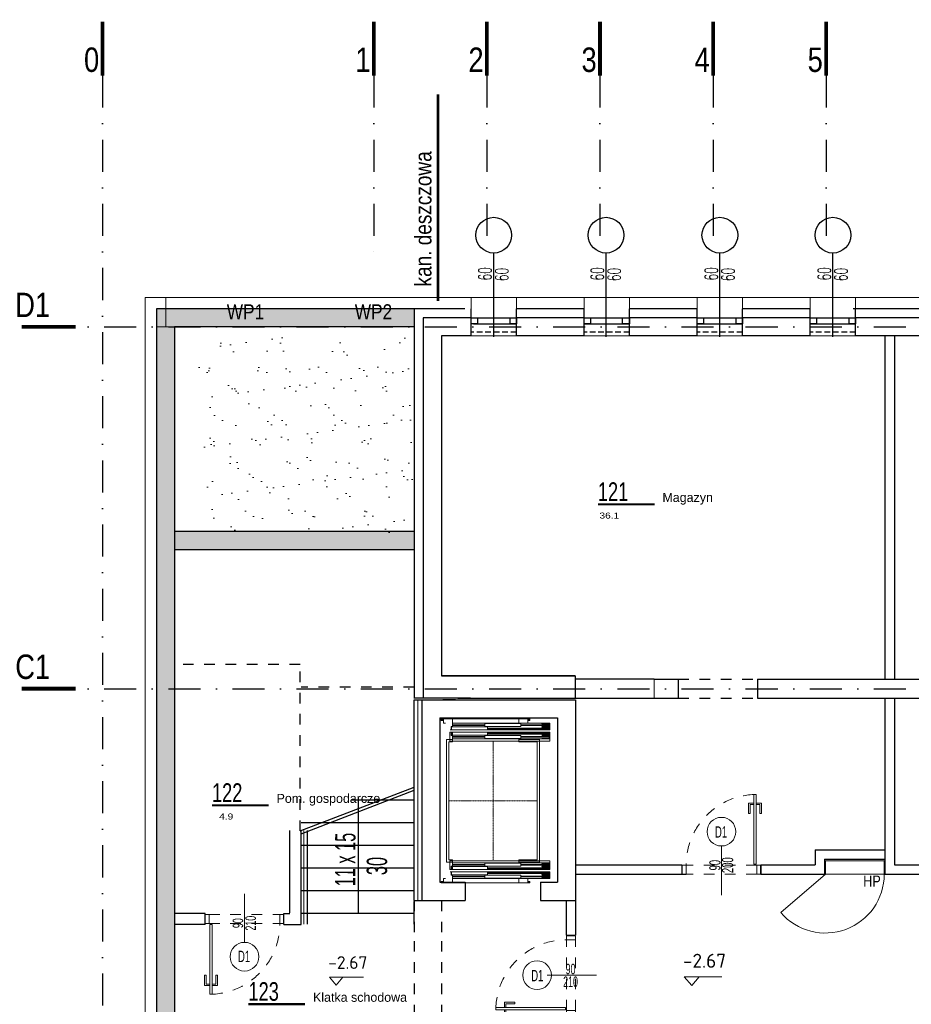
# Model space of a CAD drawing. Header units: millimetres. Extents: x 14495 to 271441, y -21035 to 2232.
# Tile 132 of 227: x 82246 to 83429, y 856 to 2162. Entities that reach past the tile are written whole.
import ezdxf
from ezdxf.enums import TextEntityAlignment as Align
from ezdxf.lldxf.tags import DXFTag

# ---------------------------------------------------------------- set-up
doc = ezdxf.new("R2010")
doc.units = ezdxf.units.MM
for name, pattern in [('DASHDOT', [1, 0.5, -0.25, 0, -0.25]), ('DASHED', [28.222222, 14.111111, -14.111111]), ('HIDDENX2', [0.75, 0.5, -0.25])]:
    doc.linetypes.add(name, pattern=pattern)
for name, color, linetype in [('_1_cienkie', 251, 'Continuous'), ('_A_widok', 1, 'Continuous'), ('a-bloki-drzwi', 52, 'Continuous'), ('a-cienka', 8, 'Continuous'), ('A-POW-NR', 1, 'Continuous'), ('A_bloki-drzwi', 1, 'Continuous'), ('A_BLOKI_KÓŁKO', 1, 'Continuous'), ('A_BLOKI_OPIS', 1, 'Continuous'), ('a_HATCH', 9, 'Continuous'), ('A_KOTA', 7, 'Continuous'), ('A_L przerywana', 251, 'HIDDENX2'), ('A_Lcienka', 253, 'Continuous'), ('A_opis', 1, 'Continuous'), ('A_OSIE', 252, 'DASHDOT'), ('A_PROJEKTOWANE', 3, 'Continuous'), ('A_SC_DZIAlOWE', 4, 'Continuous')]:
    doc.layers.add(name, color=color, linetype=linetype)
doc.layers.add('A-POW', color=2, linetype='Continuous', plot=False)
for name, color, linetype, lineweight in [('a_hydrant pożarowy', 242, 'Continuous', 18), ('A_kan', 36, 'Continuous', 53), ('A_KOTY', 42, 'Continuous', 20), ('A_L_CIENKA', 251, 'Continuous', 5), ('A_solid', 252, 'Continuous', 0), ('A_Stolarka_drzwi', 1, 'Continuous', 9), ('cienkie', 4, 'Continuous', 9), ('cienkie - TW', 1, 'Continuous', 9), ('grube', 1, 'Continuous', 0), ('grube - TW', 1, 'Continuous', 0), ('LJ_opis', 7, 'Continuous', 20), ('M_drzwi', 1, 'Continuous', 5), ('osie - TW', 1, 'DASHDOT', 9)]:
    doc.layers.add(name, color=color, linetype=linetype, lineweight=lineweight)
doc.styles.add('ARIAL NARROW', font='ARIALN.TTF')
doc.styles.add('arial-tab', font='arial.ttf')
doc.styles.add('ARIAL1_2', font='arial.ttf', dxfattribs={"width": 1.2})
doc.styles.add('arialce', font='ARIALN.TTF')
doc.styles.add('AVAL', font='txt')
doc.styles.add('cent', font='swissel.ttf')
doc.styles.add('iso', font='isocpeur.ttf', dxfattribs={"width": 1.2})
doc.styles.add('ROMANS', font='romans', dxfattribs={"width": 0.6})
doc.styles.add('switz721ltexbt', font='swissel.ttf')
doc.linetypes.add('BATTING', pattern='A,0.0001,-0.1,[134,ltypeshp.shx,S=0.1,R=0,X=-0.1,Y=0],-0.2,[134,ltypeshp.shx,S=0.1,R=180,X=0.1,Y=0],-0.1', length=0.4001)
tags = doc.linetypes.add('DASH', pattern=[15, 10, -5]).pattern_tags.tags
tags[6:7] = [DXFTag(74, 4), DXFTag(75, 0), DXFTag(340, '0'), DXFTag(46, 1.0), DXFTag(50, 0.0), DXFTag(44, 0.0), DXFTag(45, 0.0)]
tags[4:5] = [DXFTag(74, 4), DXFTag(75, 0), DXFTag(340, '0'), DXFTag(46, 1.0), DXFTag(50, 0.0), DXFTag(44, 0.0), DXFTag(45, 0.0)]

# ---------------------------------------------------------------- blocks, each defined once
blk = doc.blocks.new('OSS1')
at = {"linetype": 'Continuous', "const_width": 5}
blk.add_lwpolyline([(0, 0), (0, -71.6)], dxfattribs=at)
at = {"style": 'cent'}
blk.add_attdef('01', text='', height=32.4, dxfattribs=at).set_placement((-4.4, -34.4), align=Align.RIGHT)
blk = doc.blocks.new('OSS2')
at = {"linetype": 'Continuous', "const_width": 5}
blk.add_lwpolyline([(-71.6, 0), (0, 0)], dxfattribs=at)
at = {"style": 'cent'}
blk.add_attdef('01', (-80, 12.9), '', height=32.4, dxfattribs=at)
blk = doc.blocks.new('KOTA')
for p, q in [((0, 0), (-11.8, 14.2)), ((-11.8, 14.2), (16.2, 14.2)), ((0, 0), (11.8, 14.2)), ((16.2, 14.2), (48.6, 14.2))]:
    blk.add_line(p, q)
at = {"layer": 'A_KOTA', "color": 6, "style": 'AVAL'}
blk.add_attdef('%%P0,00', (-11.3, 18.7), '', height=14.4, dxfattribs=at)
blk = doc.blocks.new('DRZWI Z OSCIEZNICA NIEOKALAJACA 90')
at = {"linetype": 'DASHED'}
for p, q in [((-12, 5), (-12, 99)), ((0, 5), (0, 99))]:
    blk.add_line(p, q, dxfattribs=at)
at = {"ltscale": 0.05}
blk.add_line((-39.5, 52), (25.6, 52), dxfattribs=at)
for points in [[(-12, 99), (-12, 104), (0, 104), (0, 99)], [(-12, 0), (-12, 5), (0, 5), (0, 0)], [(93.9, 9), (1.4, 9), (1.4, 6), (93.9, 6)]]:
    blk.add_lwpolyline(points, close=True)
for points in [[(82.5, 9), (82.5, 16), (68.5, 16), (68.5, 14), (80.5, 14), (80.5, 9)], [(82.5, 6), (82.5, -1), (68.5, -1), (68.5, 1), (80.5, 1), (80.5, 6)]]:
    blk.add_lwpolyline(points)
at = {"linetype": 'DASHED'}
blk.add_arc((0, 5), 94, 2.4475, 90, dxfattribs=at)
blk = doc.blocks.new('HJTS')
at = {"color": 8}
blk.add_line((0, 0), (0, 111.3), dxfattribs=at)
at = {"layer": 'A_BLOKI_KÓŁKO', "ltscale": 0.04}
blk.add_circle((0, 135), 23.7, dxfattribs=at)
at = {"layer": 'A_BLOKI_OPIS', "style": 'ROMANS'}
for tag, height, width, p in [('O', 20.6, 0.5, (0, 135.7)), ('100', 17.2, 0.6, (-11.5, 86.5)), ('200', 17.2, 0.6, (10.8, 86.5))]:
    blk.add_attdef(tag, text='', height=height, rotation=90, dxfattribs=dict(at, width=width)).set_placement(p, align=Align.MIDDLE)
blk = doc.blocks.new('POW')
at = {"const_width": 5}
blk.add_lwpolyline([(125.3, 0), (0, 0)], dxfattribs=at)
at = {"style": 'switz721ltexbt'}
blk.add_attdef('001', (-1.8, 12.3), '', height=41.2, dxfattribs=at)
blk = doc.blocks.new('SSCVCFDSS')
blk.add_line((0, 50), (0, 0))
blk.add_circle((0, -19), 19)
at = {"style": 'ROMANS', "text_generation_flag": 4, "width": 0.6}
blk.add_attdef('FD1-8', text='', height=13, rotation=270, dxfattribs=at).set_placement((6.1, 55.2), align=Align.RIGHT)
for tag, p in [('90', (-8.7, 25.5)), ('200', (8.2, 25.5))]:
    blk.add_attdef(tag, text='', height=13, rotation=270, dxfattribs=at).set_placement(p, align=Align.MIDDLE)
blk.add_attdef('AL6C', text='', height=13, dxfattribs=at).set_placement((-0.6, -18.6), align=Align.MIDDLE)

msp = doc.modelspace()

# ---------------------------------------------------------------- hatches: boundary and pattern name
at = {"layer": 'a_HATCH', "linetype": 'Continuous', "lineweight": 13}
h = msp.add_hatch(dxfattribs=at)
h.set_pattern_fill('ANSI33', color=256, scale=2, style=0)
h.set_pattern_definition([(45, (955.837, -134.689), (-8.9802561, 8.9802561), []), (45, (964.817, -134.689), (-8.9802561, 8.9802561), [6.35, -3.175])])
h.paths.add_polyline_path([(82769.3, 314.65), (82451.29, 314.74), (82451.29, 782.74), (82651.66, 782.74), (82651.66, 806.74), (82451.29, 806.74), (82451.29, 1459.12), (82769.29, 1459.12), (82769.29, 1483.12), (82451.29, 1483.12), (82451.29, 1754.74), (82769.29, 1754.74), (82769.29, 1778.74), (82427.29, 1778.74), (82427.29, 290.74), (82769.29, 290.74), (82769.29, 314.65)])
at = {"layer": 'A_solid'}
h = msp.add_hatch(dxfattribs=at)
h.set_pattern_fill('AR-SAND', color=256, style=0)
h.set_pattern_definition([(37.5, (6184.73, -1874.497), (-1.600031, 48.941324), [0, -38.608, 0, -43.18, 0, -41.275]), (7.5, (6184.73, -1874.497), (44.95233, 71.68251), [0, -20.828, 0, -34.798, 0, -13.335]), (327.5, (6153.487, -1874.497), (79.099237, 0.143718), [0, -12.7, 0, -45.72, 0, -59.69]), (317.5, (6153.49, -1874.5), (76.355645, 22.29293), [0, -6.35, 0, -29.972, 0, -34.29])])
h.paths.add_polyline_path([(82767.29, 1742.62), (82481.29, 1742.62), (82481.29, 1502.24), (82767.29, 1502.24)])
h = msp.add_hatch(dxfattribs=at)
h.set_pattern_fill('AR-SAND', color=256, style=0)
h.set_pattern_definition([(37.5, (6184.73, -1874.497), (-1.600031, 48.941324), [0, -38.608, 0, -43.18, 0, -41.275]), (7.5, (6184.73, -1874.497), (44.95233, 71.68251), [0, -20.828, 0, -34.798, 0, -13.335]), (327.5, (6153.487, -1874.497), (79.099237, 0.143718), [0, -12.7, 0, -45.72, 0, -59.69]), (317.5, (6153.49, -1874.5), (76.355645, 22.29293), [0, -6.35, 0, -29.972, 0, -34.29])])
h.paths.add_polyline_path([(82767.29, 1502.24), (82481.29, 1502.24), (82481.29, 1487.24), (82767.29, 1487.24)])
h.paths.add_polyline_path([(82481.29, 1480.62), (82767.29, 1480.62), (82767.29, 1487.24), (82481.29, 1487.24)])
at = {"layer": 'cienkie'}
h = msp.add_hatch(dxfattribs=at)
h.set_pattern_fill('ANSI37', color=256, scale=0.196)
h.set_pattern_definition([(45, (82860.11234, 1039.1029), (-0.4400325, 0.4400325), []), (135, (82860.11234, 1039.1029), (-0.4400325, -0.4400325), [])])
h.paths.add_polyline_path([(82805.23, 1234.74), (82808.17, 1234.74), (82808.17, 1232.78), (82805.23, 1232.78)])
h = msp.add_hatch(dxfattribs=at)
h.set_pattern_fill('ANSI37', color=256, scale=0.196)
h.set_pattern_definition([(45, (82974.77234, 1039.1029), (-0.4400325, 0.4400325), []), (135, (82974.77234, 1039.1029), (-0.4400325, -0.4400325), [])])
h.paths.add_polyline_path([(82919.89, 1234.74), (82922.83, 1234.74), (82922.83, 1232.78), (82919.89, 1232.78)])
h = msp.add_hatch(dxfattribs=at)
h.set_pattern_fill('ANSI37', color=256, scale=0.196)
h.set_pattern_definition([(45, (82860.11234, 1019.5029), (-0.4400325, 0.4400325), []), (135, (82860.11234, 1019.5029), (-0.4400325, -0.4400325), [])])
h.paths.add_polyline_path([(82805.23, 1017.18), (82808.17, 1017.18), (82808.17, 1019.14), (82805.23, 1019.14)])
h = msp.add_hatch(dxfattribs=at)
h.set_pattern_fill('ANSI37', color=256, scale=0.196)
h.set_pattern_definition([(45, (82974.77234, 1019.5029), (-0.4400325, 0.4400325), []), (135, (82974.77234, 1019.5029), (-0.4400325, -0.4400325), [])])
h.paths.add_polyline_path([(82919.89, 1017.18), (82922.83, 1017.18), (82922.83, 1019.14), (82919.89, 1019.14)])

# ---------------------------------------------------------------- linework, layer by layer
at = {"layer": '_1_cienkie', "lineweight": 0}
for p, q in [((82844.79, 1778.74), (82844.79, 1793.74)), ((82904.79, 1778.74), (82904.79, 1793.74)), ((82994.79, 1778.74), (82994.79, 1793.74)), ((83054.79, 1778.74), (83054.79, 1793.74)), ((83144.79, 1778.74), (83144.79, 1793.74)), ((83204.79, 1778.74), (83204.79, 1793.74)), ((83294.79, 1778.74), (83294.79, 1793.74)), ((83354.79, 1778.74), (83354.79, 1793.74))]:
    msp.add_line(p, q, dxfattribs=at)
at = {"layer": '_1_cienkie', "linetype": 'DASHED'}
for p, q in [((82617.79, 1306.74), (82451.29, 1306.74)), ((82617.79, 1085.98), (82617.79, 1306.74)), ((83119.65, 1287.24), (83224.65, 1287.24)), ((82769.29, 1276.74), (82619.23, 1276.74)), ((83119.65, 1262.24), (83224.65, 1262.24)), ((82627.79, 1007.24), (82627.79, 1037.24)), ((82769.45, 993.91), (82769.45, 940.03)), ((82805.29, 993.91), (82805.29, 940.03)), ((82769.45, 940.03), (82769.45, 823.24)), ((82805.29, 940.03), (82805.29, 807.24))]:
    msp.add_line(p, q, dxfattribs=at)
at = {"layer": '_A_widok'}
for p, q in [((82617.79, 1085.98), (82769.29, 1144.23)), ((82619.23, 1082.24), (82769.29, 1139.94)), ((82769.29, 1126.74), (82686.1, 1126.74)), ((82695.09, 1130.2), (82695.09, 976.74)), ((82695.09, 1115.7), (82695.09, 1053.24)), ((82769.29, 1096.74), (82619.23, 1096.74)), ((82769.29, 1066.74), (82619.23, 1066.74)), ((82769.29, 1036.74), (82619.23, 1036.74)), ((82769.29, 1006.74), (82619.23, 1006.74)), ((82769.29, 962.24), (82769.29, 992.24)), ((82769.29, 976.74), (82619.23, 976.74))]:
    msp.add_line(p, q, dxfattribs=at)
for points in [[(82619.23, 962.24), (82619.23, 1086.53)], [(82627.79, 962.24), (82627.79, 1086.53)]]:
    msp.add_lwpolyline(points, dxfattribs=at)
at = {"layer": '_A_widok', "lineweight": 13}
msp.add_lwpolyline([(82622.79, 962.24), (82622.79, 1086.53)], dxfattribs=at)
at = {"layer": 'a-cienka'}
for p, q in [((82844.79, 1766.74), (82781.29, 1766.74)), ((82781.29, 1766.74), (82781.29, 1261.91))]:
    msp.add_line(p, q, dxfattribs=at)
for points in [[(82994.79, 1766.74), (82904.79, 1766.74)], [(83144.79, 1766.74), (83054.79, 1766.74)], [(83294.87, 1766.74), (83204.79, 1766.74)], [(83444.79, 1766.74), (83354.79, 1766.74)]]:
    msp.add_lwpolyline(points, dxfattribs=at)
at = {"layer": 'A_bloki-drzwi', "linetype": 'DASH'}
for p, q in [((82847.79, 1766.74), (82904.79, 1766.74)), ((82994.79, 1766.74), (83054.79, 1766.74)), ((83144.79, 1766.74), (83204.79, 1766.74)), ((83294.79, 1766.74), (83354.79, 1766.74)), ((82847.79, 1758.74), (82904.79, 1758.74)), ((82994.79, 1758.74), (83054.79, 1758.74)), ((83144.79, 1758.74), (83204.79, 1758.74)), ((83294.79, 1758.74), (83354.79, 1758.74))]:
    msp.add_line(p, q, dxfattribs=at)
at = {"layer": 'A_bloki-drzwi'}
for points in [[(82844.79, 1766.74), (82853.16, 1766.74), (82853.16, 1758.74), (82844.79, 1758.74)], [(82896.42, 1766.74), (82904.79, 1766.74), (82904.79, 1758.74), (82896.42, 1758.74)], [(82896.42, 1766.74), (82904.79, 1766.74), (82904.79, 1758.74), (82896.42, 1758.74)], [(82994.79, 1766.74), (83003.16, 1766.74), (83003.16, 1758.74), (82994.79, 1758.74)], [(83045.42, 1766.74), (83054.79, 1766.74), (83054.79, 1758.74), (83045.42, 1758.74)], [(83144.79, 1766.74), (83153.09, 1766.74), (83153.09, 1758.74), (83144.79, 1758.74)], [(83196.42, 1766.74), (83204.79, 1766.74), (83204.79, 1758.74), (83196.42, 1758.74)], [(83294.79, 1766.74), (83303.16, 1766.74), (83303.16, 1758.74), (83294.79, 1758.74)], [(83346.42, 1766.74), (83354.79, 1766.74), (83354.79, 1758.74), (83346.42, 1758.74)]]:
    msp.add_lwpolyline(points, close=True, dxfattribs=at)
at = {"layer": 'a_HATCH', "linetype": 'Continuous', "lineweight": 15}
for p, q in [((82439.79, 1793.74), (82439.79, 1754.74)), ((82451.29, 1754.74), (82427.29, 1754.74))]:
    msp.add_line(p, q, dxfattribs=at)
at = {"layer": 'a_hydrant pożarowy', "lineweight": 5, "ltscale": 2}
msp.add_lwpolyline([(83314.8, 1028.59), (83392.8, 1028.59), (83392.8, 1046.59), (83314.8, 1046.59)], close=True, dxfattribs=at)
at = {"layer": 'A_kan', "color": 74}
msp.add_line((82801, 1789.5), (82801, 2062.81), dxfattribs=at)
at = {"layer": 'A_L przerywana', "ltscale": 15}
for p, q in [((82904.79, 1747.74), (82844.79, 1747.74)), ((83054.79, 1747.74), (82994.79, 1747.74)), ((83204.79, 1747.74), (83144.79, 1747.74)), ((83354.79, 1747.74), (83294.79, 1747.74))]:
    msp.add_line(p, q, dxfattribs=at)
at = {"layer": 'A_L_CIENKA'}
for p, q in [((82412.29, 275.68), (82412.29, 1793.74)), ((82412.29, 1793.74), (86595.29, 1793.74)), ((82904.79, 1793.74), (82844.79, 1793.74)), ((83054.79, 1793.74), (82994.79, 1793.74)), ((83204.79, 1793.74), (83144.79, 1793.74)), ((83354.79, 1793.74), (83294.79, 1793.74)), ((82904.79, 1742.74), (82844.79, 1742.74)), ((83054.79, 1742.74), (82994.79, 1742.74)), ((83204.79, 1742.74), (83144.79, 1742.74)), ((83354.79, 1742.74), (83294.79, 1742.74)), ((83087.78, 1287.24), (83087.78, 1261.91))]:
    msp.add_line(p, q, dxfattribs=at)
at = {"layer": 'A_L_CIENKA', "linetype": 'BATTING', "ltscale": 11}
msp.add_line((82774.29, 1259.91), (82774.29, 993.91), dxfattribs=at)
at = {"layer": 'A_Lcienka', "linetype": 'Continuous', "lineweight": 5}
msp.add_line((83314.8, 1028.59), (83255.72, 977.67), dxfattribs=at)
msp.add_arc((83314.8, 1028.59), 78, 220.76251, 0, dxfattribs=at)
at = {"layer": 'A_OSIE', "ltscale": 85}
for p, q in [((82355.76, 2088.19), (82355.76, -586.42)), ((82715.76, 2088.19), (82715.76, 1846.23)), ((82865.76, 2088.19), (82865.76, 1846.23)), ((83015.76, 2088.19), (83015.76, 1846.23)), ((83165.76, 2088.19), (83165.76, 1846.23)), ((83315.76, 2088.19), (83315.76, 1846.23)), ((82272.89, 1754.74), (86478.26, 1754.74)), ((82272.89, 1274.74), (86478.26, 1274.74))]:
    msp.add_line(p, q, dxfattribs=at)
at = {"layer": 'A_PROJEKTOWANE'}
for p, q in [((82427.29, 1778.74), (82427.29, 290.68)), ((82836.29, 1778.74), (82427.29, 1778.74)), ((82769.29, 1778.74), (82769.29, 1261.91)), ((82836.29, 1778.74), (82775.79, 1778.74)), ((82825.29, 1778.74), (82775.79, 1778.74)), ((82825.29, 1778.74), (82775.79, 1778.74)), ((82836.29, 1778.74), (82775.79, 1778.74)), ((82825.29, 1778.74), (82775.79, 1778.74)), ((82825.29, 1778.74), (82775.79, 1778.74)), ((82844.79, 1742.74), (82844.79, 1778.74)), ((82904.79, 1742.74), (82904.79, 1778.74)), ((82994.79, 1742.74), (82994.79, 1778.74)), ((83054.79, 1742.74), (83054.79, 1778.74)), ((83054.79, 1742.74), (83054.79, 1778.74)), ((83144.79, 1742.74), (83144.79, 1778.74)), ((83204.79, 1742.74), (83204.79, 1778.74)), ((83204.79, 1742.74), (83204.79, 1778.74)), ((83294.79, 1742.74), (83294.79, 1778.74)), ((83354.79, 1742.74), (83354.79, 1778.74)), ((83354.79, 1742.74), (83354.79, 1778.74)), ((82837.29, 1766.74), (82787.79, 1766.74)), ((82769.29, 1754.74), (82451.29, 1754.74)), ((82451.29, 1754.74), (82451.29, 314.74)), ((82844.79, 1742.74), (82805.29, 1742.74)), ((82805.29, 1742.74), (82805.29, 1291.91)), ((82842.79, 1742.74), (82811.79, 1742.74)), ((82769.29, 1483.12), (82451.29, 1483.12)), ((82769.29, 1459.12), (82451.29, 1459.12)), ((82805.29, 1291.91), (82822.05, 1291.91)), ((82822.05, 1291.91), (82912.05, 1291.91)), ((82912.05, 1291.91), (82982.78, 1291.91)), ((82982.78, 1291.91), (82982.78, 1261.91)), ((82982.78, 1287.24), (82982.78, 1261.91)), ((83087.78, 1287.24), (83119.65, 1287.24)), ((83224.65, 1287.24), (83224.65, 1262.24)), ((83224.65, 1287.24), (83582.79, 1287.24)), ((82844.05, 1262.24), (82769.29, 1262.24)), ((82769.29, 1259.91), (82914.05, 1259.91)), ((82769.29, 1034.91), (82769.29, 1259.91)), ((82769.29, 993.91), (82769.29, 1259.91)), ((82779.29, 1259.91), (82779.29, 993.91)), ((82788.29, 1259.91), (82983.29, 1259.91)), ((82807.29, 1259.91), (82824.05, 1259.91)), ((82824.05, 1259.91), (82807.29, 1259.91)), ((82827.29, 1262.24), (82844.05, 1262.24)), ((82844.05, 1262.24), (82934.05, 1262.24)), ((82932.05, 1262.24), (82994.28, 1262.24)), ((82983.29, 1259.91), (82983.29, 993.91)), ((82983.29, 1259.91), (82983.29, 1036.91)), ((83087.78, 1262.24), (83119.65, 1262.24)), ((83224.65, 1262.24), (83582.79, 1262.24)), ((82803.29, 1235.91), (82803.29, 1017.91)), ((82803.29, 1235.91), (82959.29, 1235.91)), ((82959.29, 1235.91), (82959.29, 1017.91)), ((83124.29, 1040.99), (83124.29, 1028.49)), ((83229.29, 1040.99), (83229.29, 1028.49)), ((83229.29, 1040.99), (83229.29, 1028.49)), ((82803.29, 1017.91), (82836.79, 1017.91)), ((82836.79, 1017.91), (82836.79, 993.91)), ((82936.79, 1017.91), (82936.79, 993.91)), ((82936.79, 1017.91), (82959.29, 1017.91)), ((82769.29, 993.91), (82836.79, 993.91)), ((82936.79, 993.91), (82983.29, 993.91))]:
    msp.add_line(p, q, dxfattribs=at)
for points in [[(82994.79, 1778.74), (82904.79, 1778.74)], [(83144.79, 1778.74), (83054.79, 1778.74)], [(83294.87, 1778.74), (83204.79, 1778.74)], [(83444.79, 1778.74), (83351.79, 1778.74)], [(83444.79, 1778.74), (83351.79, 1778.74)], [(82994.79, 1742.74), (82904.79, 1742.74)], [(83144.79, 1742.74), (83054.79, 1742.74)], [(83294.87, 1742.74), (83204.79, 1742.74)], [(83444.79, 1742.74), (83354.79, 1742.74)], [(82982.78, 1291.91), (82805.29, 1291.91)], [(83087.78, 1287.24), (82982.78, 1287.24), (82982.78, 1262.24), (83087.78, 1262.24)], [(83119.65, 1287.24), (83119.65, 1262.24)]]:
    msp.add_lwpolyline(points, dxfattribs=at)
at = {"layer": 'A_SC_DZIAlOWE'}
for p, q in [((83393.79, 1742.74), (83393.79, 1287.24)), ((83406.29, 1742.74), (83406.29, 1287.24)), ((83393.79, 1262.24), (83393.79, 1028.49)), ((83406.29, 1262.24), (83406.29, 1040.99)), ((82604.23, 977.24), (82604.23, 1086.53)), ((82619.23, 961.74), (82619.23, 1086.53)), ((83301.29, 1060.99), (83393.79, 1060.99)), ((83301.29, 1060.99), (83301.29, 1040.99)), ((83313.79, 1048.49), (83393.79, 1048.49)), ((83313.79, 1048.49), (83313.79, 1028.49)), ((82983.29, 1040.99), (83124.29, 1040.99)), ((83229.29, 1040.99), (83301.29, 1040.99)), ((83406.29, 1040.99), (83570.29, 1040.99)), ((82983.29, 1028.49), (83129.91, 1028.49)), ((83229.29, 1028.49), (83313.79, 1028.49)), ((83393.79, 1028.49), (83570.29, 1028.49)), ((82970.95, 993.91), (82970.95, 947.71)), ((82983.45, 993.91), (82983.45, 947.71)), ((82492.12, 976.74), (82451.29, 976.74)), ((82492.12, 961.74), (82492.12, 976.74)), ((82596.12, 961.74), (82596.12, 976.74)), ((82596.12, 976.74), (82604.23, 976.74)), ((82492.12, 961.74), (82451.29, 961.74)), ((82596.12, 961.74), (82619.23, 961.74)), ((82970.95, 947.71), (82983.45, 947.71))]:
    msp.add_line(p, q, dxfattribs=at)
at = {"layer": 'cienkie'}
for p, q in [((82812.09, 1044.62), (82812.09, 1207.3)), ((82812.09, 1207.3), (82819.93, 1207.3)), ((82908.13, 1207.3), (82935.57, 1207.3)), ((82935.57, 1207.3), (82935.57, 1044.62)), ((82819.93, 1044.62), (82812.09, 1044.62)), ((82935.57, 1044.62), (82908.13, 1044.62))]:
    msp.add_line(p, q, dxfattribs=at)
at = {"layer": 'cienkie - TW'}
for points in [[(82805.23, 1234.74), (82808.17, 1234.74), (82808.17, 1232.78), (82805.23, 1232.78)], [(82919.89, 1234.74), (82922.83, 1234.74), (82922.83, 1232.78), (82919.89, 1232.78)], [(82816.5, 1205.34), (82949.09, 1205.34), (82949.09, 1217.1), (82816.5, 1217.1)], [(82819.93, 1225.92), (82863.05, 1225.92), (82863.05, 1226.9), (82819.93, 1226.9)], [(82866.48, 1221.51), (82949.09, 1221.51), (82949.09, 1222.49), (82866.48, 1222.49)], [(82866.48, 1214.65), (82949.09, 1214.65), (82949.09, 1215.63), (82866.48, 1215.63)], [(82910.58, 1225.92), (82949.09, 1225.92), (82949.09, 1226.9), (82910.58, 1226.9)], [(82819.93, 1210.24), (82863.05, 1210.24), (82863.05, 1211.22), (82819.93, 1211.22)], [(82910.58, 1210.24), (82949.09, 1210.24), (82949.09, 1211.22), (82910.58, 1211.22)], [(82816.5, 1046.58), (82949.09, 1046.58), (82949.09, 1034.82), (82816.5, 1034.82)], [(82819.93, 1041.68), (82863.05, 1041.68), (82863.05, 1040.7), (82819.93, 1040.7)], [(82866.48, 1037.27), (82949.09, 1037.27), (82949.09, 1036.29), (82866.48, 1036.29)], [(82910.58, 1041.68), (82949.09, 1041.68), (82949.09, 1040.7), (82910.58, 1040.7)], [(82805.23, 1017.18), (82808.17, 1017.18), (82808.17, 1019.14), (82805.23, 1019.14)], [(82819.93, 1026), (82863.05, 1026), (82863.05, 1025.02), (82819.93, 1025.02)], [(82866.48, 1030.41), (82949.09, 1030.41), (82949.09, 1029.43), (82866.48, 1029.43)], [(82910.58, 1026), (82949.09, 1026), (82949.09, 1025.02), (82910.58, 1025.02)], [(82919.89, 1017.18), (82922.83, 1017.18), (82922.83, 1019.14), (82919.89, 1019.14)]]:
    msp.add_lwpolyline(points, close=True, dxfattribs=at)
for points in [[(82938.8, 1224.45), (82948.6, 1224.45), (82948.6, 1228.37), (82938.8, 1228.37), (82938.8, 1228.27), (82948.51, 1228.27), (82948.51, 1224.55), (82938.8, 1224.55), (82938.8, 1224.45)], [(82819.93, 1213.18), (82819.93, 1217.1)], [(82938.8, 1220.04), (82948.6, 1220.04), (82948.6, 1223.96), (82938.8, 1223.96), (82938.8, 1223.86), (82948.51, 1223.86), (82948.51, 1220.14), (82938.8, 1220.14), (82938.8, 1220.04)], [(82938.8, 1213.18), (82948.6, 1213.18), (82948.6, 1217.1), (82938.8, 1217.1), (82938.8, 1217), (82948.51, 1217), (82948.51, 1213.28), (82938.8, 1213.28), (82938.8, 1213.18)], [(82938.8, 1208.77), (82948.6, 1208.77), (82948.6, 1212.69), (82938.8, 1212.69), (82938.8, 1212.59), (82948.51, 1212.59), (82948.51, 1208.87), (82938.8, 1208.87), (82938.8, 1208.77)], [(82819.93, 1038.74), (82819.93, 1034.82)], [(82938.8, 1043.15), (82948.6, 1043.15), (82948.6, 1039.23), (82938.8, 1039.23), (82938.8, 1039.33), (82948.51, 1039.33), (82948.51, 1043.05), (82938.8, 1043.05), (82938.8, 1043.15)], [(82938.8, 1038.74), (82948.6, 1038.74), (82948.6, 1034.82), (82938.8, 1034.82), (82938.8, 1034.92), (82948.51, 1034.92), (82948.51, 1038.64), (82938.8, 1038.64), (82938.8, 1038.74)], [(82938.8, 1031.88), (82948.6, 1031.88), (82948.6, 1027.96), (82938.8, 1027.96), (82938.8, 1028.06), (82948.51, 1028.06), (82948.51, 1031.78), (82938.8, 1031.78), (82938.8, 1031.88)], [(82938.8, 1027.47), (82948.6, 1027.47), (82948.6, 1023.55), (82938.8, 1023.55), (82938.8, 1023.65), (82948.51, 1023.65), (82948.51, 1027.37), (82938.8, 1027.37), (82938.8, 1027.47)]]:
    msp.add_lwpolyline(points, dxfattribs=at)
at = {"layer": 'grube'}
for p, q in [((82818.46, 1217.1), (82816.36, 1217.1)), ((82818.46, 1217.1), (82818.46, 1212.69)), ((82815.03, 1047.56), (82815.03, 1204.36)), ((82819.93, 1204.36), (82815.03, 1204.36)), ((82818.46, 1212.69), (82819.93, 1212.69)), ((82819.93, 1204.36), (82819.93, 1212.69)), ((82819.93, 1208.28), (82908.13, 1208.28)), ((82908.13, 1208.28), (82910.24, 1208.28)), ((82908.13, 1204.36), (82908.13, 1208.28)), ((82932.63, 1204.36), (82908.13, 1204.36)), ((82932.63, 1204.36), (82932.63, 1047.56)), ((82819.93, 1047.56), (82815.03, 1047.56)), ((82819.93, 1047.56), (82819.93, 1039.23)), ((82908.13, 1047.56), (82908.13, 1043.64)), ((82932.63, 1047.56), (82908.13, 1047.56)), ((82818.46, 1034.82), (82816.36, 1034.82)), ((82818.46, 1034.82), (82818.46, 1039.23)), ((82818.46, 1039.23), (82819.93, 1039.23)), ((82819.93, 1043.64), (82908.13, 1043.64)), ((82908.13, 1043.64), (82910.24, 1043.64))]:
    msp.add_line(p, q, dxfattribs=at)
at = {"layer": 'grube - TW', "color": 5}
for points in [[(82810.7, 1228.86), (82808.47, 1228.86, -0.4142136), (82808.17, 1229.16), (82808.17, 1234.45, -0.4142136), (82808.47, 1234.74), (82819.64, 1234.74, -0.4142136), (82819.93, 1234.45), (82819.93, 1224.75, -0.4142136), (82819.64, 1224.45), (82818.61, 1224.45, 0.4142136), (82818.46, 1224.31), (82818.46, 1220.34, -0.4142136), (82818.17, 1220.04), (82816.99, 1220.04)], [(82910.58, 1228.86), (82908.43, 1228.86, -0.4142136), (82908.13, 1229.16), (82908.13, 1234.45, -0.4142136), (82908.43, 1234.74), (82919.6, 1234.74, -0.4142136), (82919.89, 1234.45), (82919.89, 1229.16, -0.4142136), (82919.6, 1228.86), (82917.44, 1228.86)], [(82810.7, 1023.06), (82808.47, 1023.06, 0.4142136), (82808.17, 1022.77), (82808.17, 1017.48, 0.4142136), (82808.47, 1017.18), (82819.64, 1017.18, 0.4142136), (82819.93, 1017.48), (82819.93, 1027.18, 0.4142136), (82819.64, 1027.47), (82818.61, 1027.47, -0.4142136), (82818.46, 1027.62), (82818.46, 1031.59, 0.4142136), (82818.17, 1031.88), (82816.99, 1031.88)], [(82910.58, 1023.06), (82908.43, 1023.06, 0.4142136), (82908.13, 1022.77), (82908.13, 1017.48, 0.4142136), (82908.43, 1017.18), (82919.6, 1017.18, 0.4142136), (82919.89, 1017.48), (82919.89, 1022.77, 0.4142136), (82919.6, 1023.06), (82917.44, 1023.06)]]:
    msp.add_lwpolyline(points, format="xyb", dxfattribs=at)
at = {"layer": 'grube - TW'}
for points in [[(82819.93, 1228.86), (82949.09, 1228.86), (82949.09, 1220.04), (82818.46, 1220.04)], [(82949.09, 1208.28), (82819.93, 1208.28), (82819.93, 1213.18), (82818.95, 1213.18), (82818.95, 1217.1), (82949.09, 1217.1), (82949.09, 1205.34)], [(82949.09, 1043.64), (82819.93, 1043.64), (82819.93, 1038.74), (82818.95, 1038.74), (82818.95, 1034.82), (82949.09, 1034.82), (82949.09, 1046.58)], [(82819.93, 1023.06), (82949.09, 1023.06), (82949.09, 1031.88), (82818.46, 1031.88)]]:
    msp.add_lwpolyline(points, dxfattribs=at)
for points in [[(82819.93, 1228.86), (82908.13, 1228.86), (82908.13, 1234.74), (82819.93, 1234.74)], [(82863.05, 1224.45), (82910.58, 1224.45), (82910.58, 1228.37), (82863.05, 1228.37)], [(82818.95, 1220.04), (82866.48, 1220.04), (82866.48, 1223.96), (82818.95, 1223.96)], [(82818.95, 1213.18), (82866.48, 1213.18), (82866.48, 1217.1), (82818.95, 1217.1)], [(82863.05, 1208.77), (82910.58, 1208.77), (82910.58, 1212.69), (82863.05, 1212.69)], [(82818.95, 1038.74), (82866.48, 1038.74), (82866.48, 1034.82), (82818.95, 1034.82)], [(82863.05, 1043.15), (82910.58, 1043.15), (82910.58, 1039.23), (82863.05, 1039.23)], [(82818.95, 1031.88), (82866.48, 1031.88), (82866.48, 1027.96), (82818.95, 1027.96)], [(82819.93, 1023.06), (82908.13, 1023.06), (82908.13, 1017.18), (82819.93, 1017.18)], [(82863.05, 1027.47), (82910.58, 1027.47), (82910.58, 1023.55), (82863.05, 1023.55)]]:
    msp.add_lwpolyline(points, close=True, dxfattribs=at)
at = {"layer": 'osie - TW'}
for p, q in [((82873.83, 1047.56), (82873.83, 1204.36)), ((82932.63, 1125.96), (82815.03, 1125.96))]:
    msp.add_line(p, q, dxfattribs=at)

# ---------------------------------------------------------------- block references
at = {"layer": 'a-bloki-drzwi'}
ref = msp.add_blockref('HJTS', (82874.79, 1741.39), dxfattribs=at)
ref.add_attrib('100', '60', dxfattribs={"layer": 'A_BLOKI_OPIS', "extrusion": (0, 0, -1), "height": 17.16, "rotation": 90, "style": 'ROMANS', "text_generation_flag": 4, "width": 0.6}).set_placement((-82863.3, 1825), align=Align.MIDDLE)
ref.add_attrib('200', '60', dxfattribs={"layer": 'A_BLOKI_OPIS', "extrusion": (0, 0, -1), "height": 17.16, "rotation": 90, "style": 'ROMANS', "text_generation_flag": 4, "width": 0.6}).set_placement((-82885.56, 1824.02), align=Align.MIDDLE)
ref = msp.add_blockref('HJTS', (83023.79, 1741.39), dxfattribs=at)
ref.add_attrib('100', '60', dxfattribs={"layer": 'A_BLOKI_OPIS', "extrusion": (0, 0, -1), "height": 17.16, "rotation": 90, "style": 'ROMANS', "text_generation_flag": 4, "width": 0.6}).set_placement((-83012.3, 1825), align=Align.MIDDLE)
ref.add_attrib('200', '60', dxfattribs={"layer": 'A_BLOKI_OPIS', "extrusion": (0, 0, -1), "height": 17.16, "rotation": 90, "style": 'ROMANS', "text_generation_flag": 4, "width": 0.6}).set_placement((-83034.56, 1824.02), align=Align.MIDDLE)
ref = msp.add_blockref('HJTS', (83174.79, 1741.39), dxfattribs=at)
ref.add_attrib('100', '60', dxfattribs={"layer": 'A_BLOKI_OPIS', "extrusion": (0, 0, -1), "height": 17.16, "rotation": 90, "style": 'ROMANS', "text_generation_flag": 4, "width": 0.6}).set_placement((-83163.3, 1825), align=Align.MIDDLE)
ref.add_attrib('200', '60', dxfattribs={"layer": 'A_BLOKI_OPIS', "extrusion": (0, 0, -1), "height": 17.16, "rotation": 90, "style": 'ROMANS', "text_generation_flag": 4, "width": 0.6}).set_placement((-83185.56, 1824.02), align=Align.MIDDLE)
ref = msp.add_blockref('HJTS', (83324.79, 1741.39), dxfattribs=at)
ref.add_attrib('100', '60', dxfattribs={"layer": 'A_BLOKI_OPIS', "extrusion": (0, 0, -1), "height": 17.16, "rotation": 90, "style": 'ROMANS', "text_generation_flag": 4, "width": 0.6}).set_placement((-83313.3, 1825), align=Align.MIDDLE)
ref.add_attrib('200', '60', dxfattribs={"layer": 'A_BLOKI_OPIS', "extrusion": (0, 0, -1), "height": 17.16, "rotation": 90, "style": 'ROMANS', "text_generation_flag": 4, "width": 0.6}).set_placement((-83335.56, 1824.02), align=Align.MIDDLE)
at = {"layer": 'A-POW-NR'}
ref = msp.add_blockref('POW', (83012.96, 1519.28), dxfattribs=dict(at, xscale=0.6, yscale=0.6, zscale=0.6))
ref.add_attrib('88,88', '36.1', dxfattribs={"layer": 'A-POW', "height": 8, "style": 'ARIAL1_2', "width": 1.2}).set_placement((83041.18, 1500.43), align=Align.RIGHT)
ref.add_attrib('POKOJ', 'Magazyn', (83098.64, 1522.49), dxfattribs={"layer": 'A-POW', "height": 12, "style": 'arialce', "width": 1.2})
ref.add_attrib('001', '121', (83012.96, 1523.79), dxfattribs={"layer": '0', "height": 24.71, "style": 'switz721ltexbt', "width": 0.7})
ref = msp.add_blockref('POW', (82501, 1120.05), dxfattribs=dict(at, xscale=0.6, yscale=0.6, zscale=0.6))
ref.add_attrib('88,88', '4.9', dxfattribs={"layer": 'A-POW', "height": 8, "style": 'ARIAL1_2', "width": 1.2}).set_placement((82529.22, 1101.2), align=Align.RIGHT)
ref.add_attrib('POKOJ', 'Pom. gospodarcze', (82586.68, 1123.26), dxfattribs={"layer": 'A-POW', "height": 12, "style": 'arialce', "width": 1.2})
ref.add_attrib('001', '122', (82501, 1124.56), dxfattribs={"layer": '0', "height": 24.71, "style": 'switz721ltexbt', "width": 0.7})
ref = msp.add_blockref('POW', (82549.37, 856.23), dxfattribs=dict(at, xscale=0.6, yscale=0.6, zscale=0.6))
ref.add_attrib('88,88', '10.5', dxfattribs={"layer": 'A-POW', "height": 8, "style": 'ARIAL1_2', "width": 1.2}).set_placement((82577.59, 837.38), align=Align.RIGHT)
ref.add_attrib('POKOJ', 'Klatka schodowa', (82635.05, 859.44), dxfattribs={"layer": 'A-POW', "height": 12, "style": 'arialce', "width": 1.2})
ref.add_attrib('001', '123', (82549.37, 860.74), dxfattribs={"layer": '0', "height": 24.71, "style": 'switz721ltexbt', "width": 0.7})
at = {"layer": 'A_KOTY'}
ref = msp.add_blockref('KOTA', (82665.73, 881.56), dxfattribs=dict(at, xscale=0.75, yscale=0.75, zscale=0.75))
ref.add_attrib('001', '-2.67', dxfattribs={"layer": '0', "lineweight": -3, "height": 16.875, "style": 'iso'}).set_placement((82681.19, 903.02), align=Align.CENTER)
ref = msp.add_blockref('KOTA', (83137.39, 880.96), dxfattribs=dict(at, xscale=0.8250000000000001, yscale=0.8250000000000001, zscale=0.8250000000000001))
ref.add_attrib('001', '-2.67', dxfattribs={"layer": '0', "lineweight": -3, "height": 18.562, "style": 'iso'}).set_placement((83154.39, 904.57), align=Align.CENTER)
at = {"layer": 'A_OSIE'}
ref = msp.add_blockref('OSS1', (82355.76, 2159.75), dxfattribs=at)
ref.add_attrib('01', '0', dxfattribs={"layer": '0', "height": 32.4, "style": 'cent', "width": 0.8}).set_placement((82351.37, 2125.35), align=Align.TOP_RIGHT)
ref = msp.add_blockref('OSS1', (82715.76, 2159.75), dxfattribs=at)
ref.add_attrib('01', '1', dxfattribs={"layer": '0', "height": 32.4, "style": 'cent', "width": 0.8}).set_placement((82711.37, 2125.35), align=Align.TOP_RIGHT)
ref = msp.add_blockref('OSS1', (82865.76, 2159.75), dxfattribs=at)
ref.add_attrib('01', '2', dxfattribs={"layer": '0', "height": 32.4, "style": 'cent', "width": 0.8}).set_placement((82861.37, 2125.35), align=Align.TOP_RIGHT)
ref = msp.add_blockref('OSS1', (83015.76, 2159.75), dxfattribs=at)
ref.add_attrib('01', '3', dxfattribs={"layer": '0', "height": 32.4, "style": 'cent', "width": 0.8}).set_placement((83011.37, 2125.35), align=Align.TOP_RIGHT)
ref = msp.add_blockref('OSS1', (83165.76, 2159.75), dxfattribs=at)
ref.add_attrib('01', '4', dxfattribs={"layer": '0', "height": 32.4, "style": 'cent', "width": 0.8}).set_placement((83161.37, 2125.35), align=Align.TOP_RIGHT)
ref = msp.add_blockref('OSS1', (83315.76, 2159.75), dxfattribs=at)
ref.add_attrib('01', '5', dxfattribs={"layer": '0', "height": 32.4, "style": 'cent', "width": 0.8}).set_placement((83311.37, 2125.35), align=Align.TOP_RIGHT)
ref = msp.add_blockref('OSS2', (82248.57, 1754.74), dxfattribs=dict(at, xscale=-1))
ref.add_attrib('01', 'D1', dxfattribs={"layer": '0', "height": 32.4, "style": 'cent', "width": 0.8}).set_placement((82286.27, 1767.67), align=Align.RIGHT)
ref = msp.add_blockref('OSS2', (82248.57, 1274.74), dxfattribs=dict(at, xscale=-1))
ref.add_attrib('01', 'C1', dxfattribs={"layer": '0', "height": 32.4, "style": 'cent', "width": 0.8}).set_placement((82286.27, 1287.67), align=Align.RIGHT)
at = {"layer": 'A_Stolarka_drzwi'}
for p, rotation in [((83228.91, 1040.49), 90.00000000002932), ((82492.12, 963.33), 269.9999999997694)]:
    msp.add_blockref('DRZWI Z OSCIEZNICA NIEOKALAJACA 90', p, dxfattribs=dict(at, rotation=rotation))
at = {"layer": 'A_Stolarka_drzwi', "xscale": -1}
msp.add_blockref('DRZWI Z OSCIEZNICA NIEOKALAJACA 90', (82971.45, 842.71), dxfattribs=at)
at = {"layer": 'M_drzwi'}
ref = msp.add_blockref('SSCVCFDSS', (83176.91, 1066.08), dxfattribs=dict(at, xscale=-1, rotation=180))
ref.add_attrib('90', '90', dxfattribs={"layer": '0', "height": 15, "rotation": 90, "style": 'cent', "width": 0.6}).set_placement((83168.21, 1040.61), align=Align.MIDDLE)
ref.add_attrib('200', '200', dxfattribs={"layer": '0', "height": 15, "rotation": 90, "style": 'cent', "width": 0.6}).set_placement((83185.07, 1040.61), align=Align.MIDDLE)
ref.add_attrib('AL6C', 'D1', dxfattribs={"layer": '0', "height": 15, "style": 'arial-tab', "width": 0.6}).set_placement((83176.36, 1084.72), align=Align.MIDDLE)
ref = msp.add_blockref('SSCVCFDSS', (82544.12, 938.24), dxfattribs=at)
ref.add_attrib('90', '90', dxfattribs={"layer": '0', "height": 14, "rotation": 270, "style": 'arial-tab', "text_generation_flag": 6, "width": 0.6}).set_placement((82535.41, 963.71), align=Align.MIDDLE)
ref.add_attrib('200', '210', dxfattribs={"layer": '0', "height": 14, "rotation": 270, "style": 'arial-tab', "text_generation_flag": 6, "width": 0.6}).set_placement((82552.28, 963.71), align=Align.MIDDLE)
ref.add_attrib('AL6C', 'D1', dxfattribs={"layer": '0', "height": 15, "style": 'arial-tab', "width": 0.6}).set_placement((82543.56, 919.6), align=Align.MIDDLE)
ref = msp.add_blockref('SSCVCFDSS', (82951.26, 894.71), dxfattribs=dict(at, xscale=-1, rotation=270))
ref.add_attrib('90', '210', dxfattribs={"layer": '0', "height": 14, "rotation": 180, "style": 'arial-tab', "text_generation_flag": 6, "width": 0.6}).set_placement((82976.72, 886), align=Align.MIDDLE)
ref.add_attrib('200', '90', dxfattribs={"layer": '0', "height": 14, "rotation": 180, "style": 'arial-tab', "text_generation_flag": 6, "width": 0.6}).set_placement((82976.72, 902.86), align=Align.MIDDLE)
ref.add_attrib('AL6C', 'D1', dxfattribs={"layer": '0', "height": 15, "style": 'arial-tab', "width": 0.6}).set_placement((82932.61, 894.15), align=Align.MIDDLE)

# ---------------------------------------------------------------- texts
at = {"layer": 'a_hydrant pożarowy', "insert": (83364.93, 1026.89), "char_height": 14.6667, "width": 36.0259, "attachment_point": 1, "rotation": 0.04338, "style": 'arialce'}
msp.add_mtext('{\\fArial Narrow|b0|i0|c238|p34;HP}', dxfattribs=at)
at = {"layer": 'A_kan', "color": 74, "style": 'arialce'}
msp.add_attdef('kan. deszczowa', (82792.18, 1808.35), '001', height=22, rotation=90, dxfattribs=at)
at = {"layer": 'A_opis', "ltscale": 0.7, "char_height": 27, "width": 351.2712, "attachment_point": 3, "rotation": 89.65431, "style": 'arialce'}
for s, insert in [('{\\W0.7;11 x 15}', (82664.46, 1083.68)), ('{\\W0.7;30}', (82706.38, 1051.62))]:
    msp.add_mtext(s, dxfattribs=dict(at, insert=insert))
at = {"layer": 'LJ_opis', "ltscale": 0.1, "char_height": 20, "width": 22.2837, "attachment_point": 1, "style": 'ARIAL NARROW'}
for s, insert in [('\\pi-11.40247;WP1', (82532, 1784.73)), ('\\pi-12.91679;WP2', (82703.36, 1784.73))]:
    msp.add_mtext(s, dxfattribs=dict(at, insert=insert))

doc.saveas('drawing.dxf')
